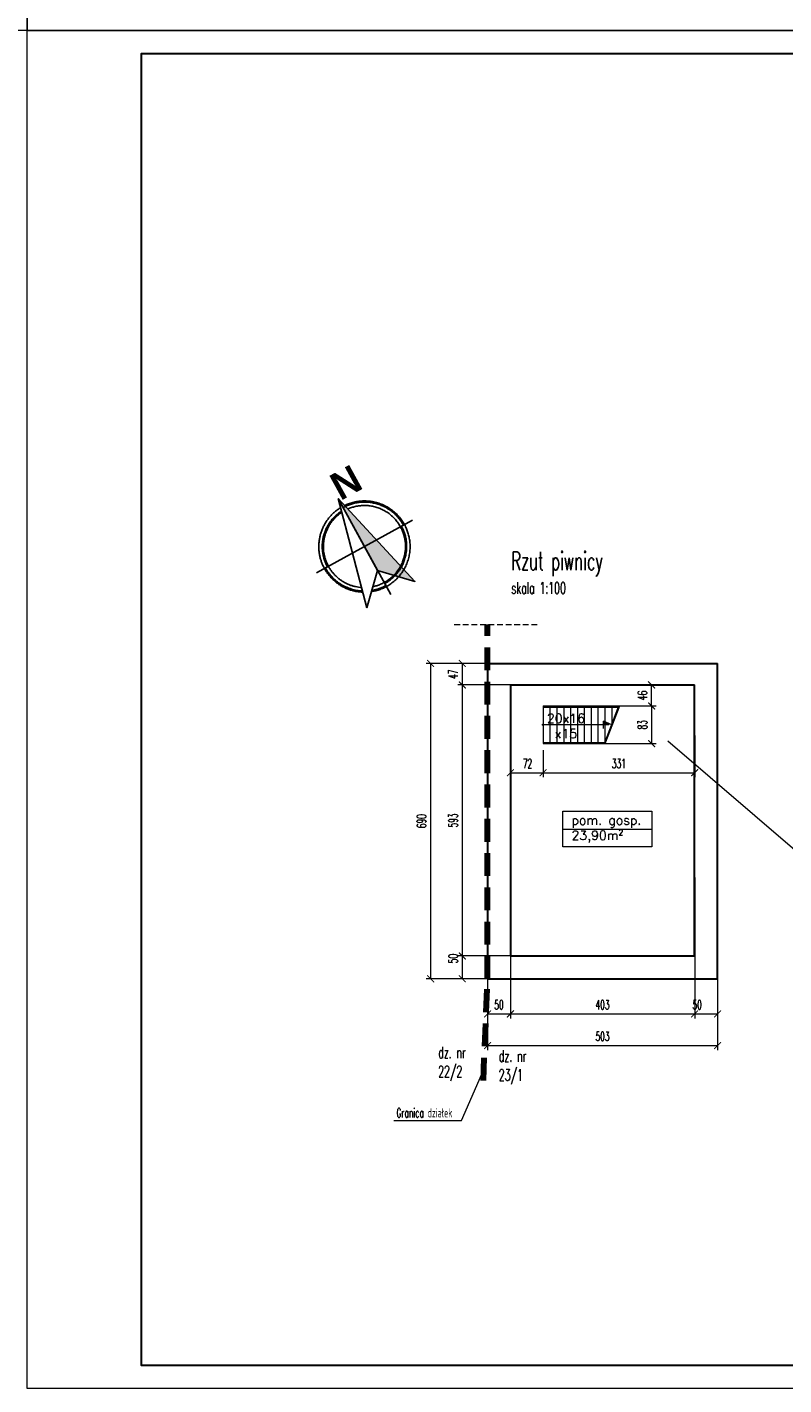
# Model space of a CAD drawing. Header units: millimetres. Extents: x 33311 to 435617, y -160714 to 185563.
# Tile 12 of 70: x 342645 to 359195, y -130937 to -101237. Entities that reach past the tile are written whole.
import ezdxf

# ---------------------------------------------------------------- set-up
doc = ezdxf.new("R2010")
doc.units = ezdxf.units.MM
doc.header["$MEASUREMENT"] = 0
doc.linetypes.add('HIDDEN2', pattern=[0.1875, 0.125, -0.0625])
doc.layers.get('Defpoints').update_dxf_attribs({"lineweight": 0})
for name, color, linetype, lineweight in [('[ 02przekrój istn', 42, 'Continuous', 30), ('[ 12stolarka istn', 211, 'Continuous', 13), ('[ 17granica', 172, 'HIDDEN2', 100), ('[ 20ucięcie', 8, 'HIDDEN2', 13), ('[ 21kreskowanie', 9, 'Continuous', 13), ('[ 22wymiarowanie', 8, 'Continuous', 13), ('[ 23kota odnośnik', 1, 'Continuous', 13), ('[ 24ramka cienka', 1, 'Continuous', 13), ('[ 25ramka gruba', 4, 'Continuous', 30), ('[050 gruba', 3, 'Continuous', 53), ('[opisy2', 4, 'Continuous', 13), ('[opisy3', 2, 'Continuous', 30)]:
    doc.layers.add(name, color=color, linetype=linetype, lineweight=lineweight)
doc.styles.add('1.100', font='simplex.shx', dxfattribs={"height": 200})
doc.styles.add('99.2', font='simplex.shx', dxfattribs={"width": 0.6, "height": 200})
doc.styles.add('99.3', font='simplex.shx', dxfattribs={"width": 0.6, "height": 250})
doc.styles.add('99.4', font='simplex.shx', dxfattribs={"width": 0.6, "height": 400})
doc.styles.add('SANSSERIFBOLD', font='txt', dxfattribs={"height": 0.3})
doc.dimstyles.new('100cm', dxfattribs={"dimtxt": 200, "dimasz": 150, "dimexe": 100, "dimexo": 300, "dimgap": 100, "dimtad": 1, "dimdec": 0, "dimlfac": 0.1, "dimzin": 11, "dimtxsty": '99.2', "dimblk": 'ARCHTICK', "dimcen": 1.5, "dimclrd": 256, "dimclre": 256, "dimclrt": 4, "dimadec": 0, "dimazin": 0, "dimtfac": 0.75, "dimtdec": 0, "dimtix": 1, "dimtmove": 2, "dimatfit": 3, "dimfxl": 1, "dimtolj": 1, "dimtzin": 11, "dimlwd": -1, "dimlwe": -1, "dimarcsym": 0})

# ---------------------------------------------------------------- blocks, each defined once
blk = doc.blocks.new('_ArchTick')
at = {"color": 0, "linetype": 'ByBlock', "const_width": 0.15, "flags": 128}
blk.add_lwpolyline([(-0.5, -0.5), (0.5, 0.5)], dxfattribs=at)
blk = doc.blocks.new('*D810')
at = {"layer": '[ 22wymiarowanie', "transparency": 16777216}
for p, q in [((352715, -120801), (352715, -122923)), ((353215, -120801), (353215, -122923)), ((352715, -122823), (353215, -122823))]:
    blk.add_line(p, q, dxfattribs=at)
at = {"layer": 'Defpoints', "color": 0, "transparency": 16777216}
for p in [(352715, -120501), (353215, -120501), (353215, -122823)]:
    blk.add_point(p, dxfattribs=at)
at = {"layer": '[ 22wymiarowanie', "transparency": 16777216, "xscale": 150, "yscale": 150, "zscale": 150, "rotation": 180}
blk.add_blockref('_ArchTick', (352715, -122823), dxfattribs=at)
at = {"layer": '[ 22wymiarowanie', "transparency": 16777216, "xscale": 150, "yscale": 150, "zscale": 150}
blk.add_blockref('_ArchTick', (353215, -122823), dxfattribs=at)
at = {"layer": '[ 22wymiarowanie', "color": 4, "transparency": 16777216, "insert": (352965, -122623), "char_height": 200, "attachment_point": 5, "style": '99.2'}
blk.add_mtext('\\A1;\\H1x;\\W0.6;50', dxfattribs=at)
blk = doc.blocks.new('*D811')
at = {"layer": '[ 22wymiarowanie', "transparency": 16777216}
for p, q in [((357245, -119841), (357245, -122923)), ((353215, -120801), (353215, -122923)), ((353215, -122823), (357245, -122823))]:
    blk.add_line(p, q, dxfattribs=at)
at = {"layer": 'Defpoints', "color": 0, "transparency": 16777216}
for p in [(357245, -119541), (353215, -120501), (357245, -122823)]:
    blk.add_point(p, dxfattribs=at)
at = {"layer": '[ 22wymiarowanie', "transparency": 16777216, "xscale": 150, "yscale": 150, "zscale": 150, "rotation": 180}
blk.add_blockref('_ArchTick', (353215, -122823), dxfattribs=at)
at = {"layer": '[ 22wymiarowanie', "transparency": 16777216, "xscale": 150, "yscale": 150, "zscale": 150}
blk.add_blockref('_ArchTick', (357245, -122823), dxfattribs=at)
at = {"layer": '[ 22wymiarowanie', "color": 4, "transparency": 16777216, "insert": (355230, -122623), "char_height": 200, "attachment_point": 5, "style": '99.2'}
blk.add_mtext('\\A1;\\H1x;\\W0.6;403', dxfattribs=at)
blk = doc.blocks.new('*D812')
at = {"layer": '[ 22wymiarowanie', "transparency": 16777216}
for p, q in [((357245, -119841), (357245, -122923)), ((357745, -119803), (357745, -122923)), ((357245, -122823), (357745, -122823))]:
    blk.add_line(p, q, dxfattribs=at)
at = {"layer": 'Defpoints', "color": 0, "transparency": 16777216}
for p in [(357245, -119541), (357745, -119503), (357745, -122823)]:
    blk.add_point(p, dxfattribs=at)
at = {"layer": '[ 22wymiarowanie', "transparency": 16777216, "xscale": 150, "yscale": 150, "zscale": 150, "rotation": 180}
blk.add_blockref('_ArchTick', (357245, -122823), dxfattribs=at)
at = {"layer": '[ 22wymiarowanie', "transparency": 16777216, "xscale": 150, "yscale": 150, "zscale": 150}
blk.add_blockref('_ArchTick', (357745, -122823), dxfattribs=at)
at = {"layer": '[ 22wymiarowanie', "color": 4, "transparency": 16777216, "insert": (357301, -122623), "char_height": 200, "attachment_point": 5, "style": '99.2'}
blk.add_mtext('\\A1;\\H1x;\\W0.6;50', dxfattribs=at)
blk = doc.blocks.new('*D813')
at = {"layer": '[ 22wymiarowanie', "transparency": 16777216}
for p, q in [((352715, -120553), (352715, -123615)), ((357745, -120553), (357745, -123615)), ((352715, -123515), (357745, -123515))]:
    blk.add_line(p, q, dxfattribs=at)
at = {"layer": 'Defpoints', "color": 0, "transparency": 16777216}
for p in [(352715, -120253), (357745, -120253), (357745, -123515)]:
    blk.add_point(p, dxfattribs=at)
at = {"layer": '[ 22wymiarowanie', "transparency": 16777216, "xscale": 150, "yscale": 150, "zscale": 150, "rotation": 180}
blk.add_blockref('_ArchTick', (352715, -123515), dxfattribs=at)
at = {"layer": '[ 22wymiarowanie', "transparency": 16777216, "xscale": 150, "yscale": 150, "zscale": 150}
blk.add_blockref('_ArchTick', (357745, -123515), dxfattribs=at)
at = {"layer": '[ 22wymiarowanie', "color": 4, "transparency": 16777216, "insert": (355230, -123315), "char_height": 200, "attachment_point": 5, "style": '99.2'}
blk.add_mtext('\\A1;\\H1x;\\W0.6;503', dxfattribs=at)
blk = doc.blocks.new('*D814')
at = {"layer": '[ 22wymiarowanie', "transparency": 16777216}
for p, q in [((353862, -115156), (352062, -115156)), ((352162, -115156), (352162, -115626)), ((353862, -115626), (352062, -115626))]:
    blk.add_line(p, q, dxfattribs=at)
at = {"layer": 'Defpoints', "color": 0, "transparency": 16777216}
for p in [(354162, -115156), (352162, -115626), (354162, -115626)]:
    blk.add_point(p, dxfattribs=at)
at = {"layer": '[ 22wymiarowanie', "transparency": 16777216, "xscale": 150, "yscale": 150, "zscale": 150}
for p, rotation in [((352162, -115156), 90), ((352162, -115626), 270)]:
    blk.add_blockref('_ArchTick', p, dxfattribs=dict(at, rotation=rotation))
at = {"layer": '[ 22wymiarowanie', "color": 4, "transparency": 16777216, "insert": (351962, -115391), "char_height": 200, "attachment_point": 5, "rotation": 90, "style": '99.2'}
blk.add_mtext('\\A1;\\H1x;\\W0.6;47', dxfattribs=at)
blk = doc.blocks.new('*D815')
at = {"layer": '[ 22wymiarowanie', "transparency": 16777216}
for p, q in [((353862, -115626), (352062, -115626)), ((352162, -115626), (352162, -121556)), ((353426, -121556), (352062, -121556))]:
    blk.add_line(p, q, dxfattribs=at)
at = {"layer": 'Defpoints', "color": 0, "transparency": 16777216}
for p in [(354162, -115626), (352162, -121556), (353726, -121556)]:
    blk.add_point(p, dxfattribs=at)
at = {"layer": '[ 22wymiarowanie', "transparency": 16777216, "xscale": 150, "yscale": 150, "zscale": 150}
for p, rotation in [((352162, -115626), 90), ((352162, -121556), 270)]:
    blk.add_blockref('_ArchTick', p, dxfattribs=dict(at, rotation=rotation))
at = {"layer": '[ 22wymiarowanie', "color": 4, "transparency": 16777216, "insert": (351962, -118591), "char_height": 200, "attachment_point": 5, "rotation": 90, "style": '99.2'}
blk.add_mtext('\\A1;\\H1x;\\W0.6;593', dxfattribs=at)
blk = doc.blocks.new('*D816')
at = {"layer": '[ 22wymiarowanie', "transparency": 16777216}
for p, q in [((353426, -121556), (352062, -121556)), ((352162, -121556), (352162, -122056)), ((353444, -122056), (352062, -122056))]:
    blk.add_line(p, q, dxfattribs=at)
at = {"layer": 'Defpoints', "color": 0, "transparency": 16777216}
for p in [(353726, -121556), (352162, -122056), (353744, -122056)]:
    blk.add_point(p, dxfattribs=at)
at = {"layer": '[ 22wymiarowanie', "transparency": 16777216, "xscale": 150, "yscale": 150, "zscale": 150}
for p, rotation in [((352162, -121556), 90), ((352162, -122056), 270)]:
    blk.add_blockref('_ArchTick', p, dxfattribs=dict(at, rotation=rotation))
at = {"layer": '[ 22wymiarowanie', "color": 4, "transparency": 16777216, "insert": (351962, -121613), "char_height": 200, "attachment_point": 5, "rotation": 90, "style": '99.2'}
blk.add_mtext('\\A1;\\H1x;\\W0.6;50', dxfattribs=at)
blk = doc.blocks.new('*D817')
at = {"layer": '[ 22wymiarowanie', "transparency": 16777216}
for p, q in [((353116, -115156), (351370, -115156)), ((351470, -115156), (351470, -122056)), ((353116, -122056), (351370, -122056))]:
    blk.add_line(p, q, dxfattribs=at)
at = {"layer": 'Defpoints', "color": 0, "transparency": 16777216}
for p in [(353416, -115156), (351470, -122056), (353416, -122056)]:
    blk.add_point(p, dxfattribs=at)
at = {"layer": '[ 22wymiarowanie', "transparency": 16777216, "xscale": 150, "yscale": 150, "zscale": 150}
for p, rotation in [((351470, -115156), 90), ((351470, -122056), 270)]:
    blk.add_blockref('_ArchTick', p, dxfattribs=dict(at, rotation=rotation))
at = {"layer": '[ 22wymiarowanie', "color": 4, "transparency": 16777216, "insert": (351270, -118606), "char_height": 200, "attachment_point": 5, "rotation": 90, "style": '99.2'}
blk.add_mtext('\\A1;\\H1x;\\W0.6;690', dxfattribs=at)
blk = doc.blocks.new('*D818')
at = {"layer": '[ 22wymiarowanie', "transparency": 16777216}
for p, q in [((354310, -115626), (356403, -115626)), ((356303, -116086), (356303, -115626)), ((354310, -116086), (356403, -116086))]:
    blk.add_line(p, q, dxfattribs=at)
at = {"layer": 'Defpoints', "color": 0, "transparency": 16777216}
for p in [(354010, -115626), (356303, -115626), (354010, -116086)]:
    blk.add_point(p, dxfattribs=at)
at = {"layer": '[ 22wymiarowanie', "transparency": 16777216, "xscale": 150, "yscale": 150, "zscale": 150}
for p, rotation in [((356303, -115626), 90), ((356303, -116086), 270)]:
    blk.add_blockref('_ArchTick', p, dxfattribs=dict(at, rotation=rotation))
at = {"layer": '[ 22wymiarowanie', "color": 4, "transparency": 16777216, "insert": (356103, -115856), "char_height": 200, "attachment_point": 5, "rotation": 90, "style": '99.2'}
blk.add_mtext('\\A1;\\H1x;\\W0.6;46', dxfattribs=at)
blk = doc.blocks.new('*D819')
at = {"layer": '[ 22wymiarowanie', "transparency": 16777216}
for p, q in [((354968, -116086), (356403, -116086)), ((356303, -116086), (356303, -116911)), ((355065, -116911), (356403, -116911))]:
    blk.add_line(p, q, dxfattribs=at)
at = {"layer": 'Defpoints', "color": 0, "transparency": 16777216}
for p in [(354668, -116086), (354765, -116911), (356303, -116911)]:
    blk.add_point(p, dxfattribs=at)
at = {"layer": '[ 22wymiarowanie', "transparency": 16777216, "xscale": 150, "yscale": 150, "zscale": 150}
for p, rotation in [((356303, -116086), 90), ((356303, -116911), 270)]:
    blk.add_blockref('_ArchTick', p, dxfattribs=dict(at, rotation=rotation))
at = {"layer": '[ 22wymiarowanie', "color": 4, "transparency": 16777216, "insert": (356103, -116498), "char_height": 200, "attachment_point": 5, "rotation": 90, "style": '99.2'}
blk.add_mtext('\\A1;\\H1x;\\W0.6;83', dxfattribs=at)
blk = doc.blocks.new('*D820')
at = {"layer": '[ 22wymiarowanie', "transparency": 16777216}
for p, q in [((353930, -117053), (353930, -117646)), ((353215, -117355), (353215, -117646)), ((353215, -117546), (353930, -117546))]:
    blk.add_line(p, q, dxfattribs=at)
at = {"layer": 'Defpoints', "color": 0, "transparency": 16777216}
for p in [(353930, -116753), (353215, -117055), (353930, -117546)]:
    blk.add_point(p, dxfattribs=at)
at = {"layer": '[ 22wymiarowanie', "transparency": 16777216, "xscale": 150, "yscale": 150, "zscale": 150, "rotation": 180}
blk.add_blockref('_ArchTick', (353215, -117546), dxfattribs=at)
at = {"layer": '[ 22wymiarowanie', "transparency": 16777216, "xscale": 150, "yscale": 150, "zscale": 150}
blk.add_blockref('_ArchTick', (353930, -117546), dxfattribs=at)
at = {"layer": '[ 22wymiarowanie', "color": 4, "transparency": 16777216, "insert": (353586, -117346), "char_height": 200, "attachment_point": 5, "style": '99.2'}
blk.add_mtext('\\A1;\\H1x;\\W0.6;72', dxfattribs=at)
blk = doc.blocks.new('*D821')
at = {"layer": '[ 22wymiarowanie', "transparency": 16777216}
for p, q in [((357245, -116735), (357245, -117646)), ((353930, -117053), (353930, -117646)), ((353930, -117546), (357245, -117546))]:
    blk.add_line(p, q, dxfattribs=at)
at = {"layer": 'Defpoints', "color": 0, "transparency": 16777216}
for p in [(357245, -116435), (353930, -116753), (357245, -117546)]:
    blk.add_point(p, dxfattribs=at)
at = {"layer": '[ 22wymiarowanie', "transparency": 16777216, "xscale": 150, "yscale": 150, "zscale": 150, "rotation": 180}
blk.add_blockref('_ArchTick', (353930, -117546), dxfattribs=at)
at = {"layer": '[ 22wymiarowanie', "transparency": 16777216, "xscale": 150, "yscale": 150, "zscale": 150}
blk.add_blockref('_ArchTick', (357245, -117546), dxfattribs=at)
at = {"layer": '[ 22wymiarowanie', "color": 4, "transparency": 16777216, "insert": (355587, -117346), "char_height": 200, "attachment_point": 5, "style": '99.2'}
blk.add_mtext('\\A1;\\H1x;\\W0.6;331', dxfattribs=at)
blk = doc.blocks.new('*U887')
at = {"ltscale": 2000}
for p, q in [((-593, 484), (-779, 1310)), ((-779, 1310), (924, -477)), ((553, 1176), (-728, -848)), ((924, -477), (-1099, 805)), ((-1420, 299), (-593, 484)), ((924, -477), (-1420, 299))]:
    blk.add_line(p, q, dxfattribs=at)
at = {"ltscale": 2000, "flags": 128}
blk.add_lwpolyline([(924, -477), (-1420, 299), (-593, 484)], close=True, dxfattribs=at)
at = {"ltscale": 2000}
for points, weights in [([(-699, 953), (-1614, 244), (-777, -557), (60, -1358), (728, -412)], [1, 0.652720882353, 1, 0.652720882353, 1]), ([(781, -327), (1145, 317), (635, 853), (125, 1388), (-536, 1056)], [1, 0.803443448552, 1, 0.803443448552, 1]), ([(709, -251), (1006, 319), (563, 784), (119, 1249), (-464, 980)], [1, 0.813443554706, 1, 0.813443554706, 1]), ([(-674, 844), (-1430, 192), (-702, -491), (25, -1174), (628, -379)], [1, 0.668990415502, 1, 0.668990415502, 1])]:
    blk.add_rational_spline(points, weights, degree=2, knots=[0, 0, 0, 0.5, 0.5, 1, 1, 1], dxfattribs=at)
for points, weights in [([(-693, 926), (-822, 824), (-910, 685)], [1, 0.985987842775, 1]), ([(433, 986), (-28, 1278), (-518, 1037)], [1, 0.872086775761, 1]), ([(727, -270), (1130, 486), (406, 944)], [1, 0.733153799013, 1]), ([(-867, 658), (-1361, -122), (-581, -616)], [1, 0.707106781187, 1]), ([(-608, -658), (214, -1178), (734, -356)], [1, 0.707106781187, 1])]:
    blk.add_rational_spline(points, weights, degree=2, dxfattribs=at)
blk.add_solid([(924, -477), (-1420, 299), (-593, 484)], dxfattribs=at)
at = {"linetype": 'Continuous', "style": 'SANSSERIFBOLD', "width": 1}
blk.add_text('N', height=600, rotation=237.7119, dxfattribs=at).set_placement((853, -453))

msp = doc.modelspace()

# ---------------------------------------------------------------- hatches: boundary and pattern name
at = {"layer": '[ 21kreskowanie'}
h = msp.add_hatch(dxfattribs=at)
h.set_pattern_fill('HATCH', color=256, style=0, pattern_type=2)
h.set_pattern_definition([])
h.paths.add_polyline_path([(357744.54, -115155.92), (357744.54, -122055.92), (352714.54, -122055.92), (352714.54, -115155.92)], flags=17)
h.paths.add_polyline_path([(357244.54, -121555.92), (357244.54, -115625.92), (353214.54, -115625.92), (353214.54, -121555.92)])
at = {"layer": '[ 21kreskowanie', "linetype": 'Continuous'}
msp.add_hatch(color=256, dxfattribs=at).paths.add_polyline_path([(355253.07, -116499.16), (355429.82, -116499.16), (355253.07, -116420.6)])
h = msp.add_hatch(color=256, dxfattribs=at)
edge = h.paths.add_edge_path(flags=17)
edge.add_arc((353929.82, -116497.63), 15.76, 0, 360)

# ---------------------------------------------------------------- linework, layer by layer
at = {"layer": '[ 02przekrój istn'}
for p, q in [((352714.54, -115155.92), (352714.54, -122055.92)), ((352714.54, -115155.92), (357744.54, -115155.92)), ((357744.54, -122055.92), (357744.54, -115155.92)), ((353214.54, -115625.92), (353214.54, -121555.92)), ((353214.54, -115625.92), (357244.54, -115625.92)), ((357244.54, -121555.92), (357244.54, -115625.92)), ((353214.54, -121555.92), (357244.54, -121555.92)), ((352714.54, -122055.92), (357744.54, -122055.92))]:
    msp.add_line(p, q, dxfattribs=at)
at = {"layer": '[ 12stolarka istn'}
for p, q in [((353929.82, -116085.92), (353929.82, -116910.92)), ((353929.82, -116085.92), (355608.71, -116085.92)), ((353929.82, -116110.92), (355579.82, -116110.92)), ((354079.82, -116110.92), (354079.82, -116885.92)), ((354229.82, -116110.92), (354229.82, -116885.92)), ((354379.82, -116110.92), (354379.82, -116885.92)), ((354529.82, -116110.92), (354529.82, -116885.92)), ((354679.82, -116110.92), (354679.82, -116885.92)), ((354829.82, -116110.92), (354829.82, -116885.92)), ((354979.82, -116110.92), (354979.82, -116885.92)), ((355129.82, -116110.92), (355129.82, -116885.92)), ((355270.15, -116910.92), (355589.5, -116085.92)), ((355279.82, -116110.92), (355279.82, -116885.92)), ((355289.36, -116910.92), (355608.71, -116085.92)), ((355429.82, -116110.92), (355429.82, -116498.42)), ((353929.82, -116885.92), (355279.82, -116885.92)), ((353929.82, -116910.92), (355289.36, -116910.92))]:
    msp.add_line(p, q, dxfattribs=at)
at = {"layer": '[ 17granica', "ltscale": 4000, "elevation": 0}
msp.add_lwpolyline([(352623.62, -124281.08), (352714.54, -122055.92), (352714.54, -114304.03)], dxfattribs=at)
at = {"layer": '[ 20ucięcie', "linetype": 'HIDDEN2', "ltscale": 1000}
msp.add_line((351987.36, -114304.03), (353841.52, -114304.03), dxfattribs=at)
at = {"layer": '[ 23kota odnośnik'}
for p, q in [((355253.07, -116577.45), (355253.07, -116420.34)), ((355429.82, -116499.16), (355253.07, -116420.6)), ((355369.53, -116499.21), (353929.82, -116499.21)), ((354364.42, -118779.16), (356307.11, -118779.16))]:
    msp.add_line(p, q, dxfattribs=at)
at = {"layer": '[ 23kota odnośnik', "extrusion": (6.29165e-17, 0.997989, 0.063383), "elevation": -116620.95, "flags": 128}
msp.add_lwpolyline([(-362038.71, 45705.79), (-359484.13, 45705.79), (-356657.57, 7406.7)], dxfattribs=at)
at = {"layer": '[ 23kota odnośnik', "elevation": 0, "flags": 128}
msp.add_lwpolyline([(350667.65, -125156.18), (352146.67, -125156.18), (352633.53, -124038.68)], dxfattribs=at)
at = {"layer": '[ 23kota odnośnik'}
msp.add_circle((353929.82, -116497.63), 15.76, dxfattribs=at)
msp.add_3dface([(354364.42, -118386.95), (356307.11, -118386.95), (356307.11, -119171.38), (354364.42, -119171.38)], dxfattribs=at)
at = {"layer": '[ 24ramka cienka', "ltscale": 2}
for points in [[(342644.54, -101313.79), (300644.54, -101313.79), (300644.54, -71613.79), (342644.54, -71613.79)], [(384644.54, -101313.79), (342644.54, -101313.79), (342644.54, -71613.79), (384644.54, -71613.79)], [(384644.54, -131013.79), (342644.54, -131013.79), (342644.54, -101313.79), (384644.54, -101313.79)]]:
    msp.add_3dface(points, dxfattribs=at)
at = {"layer": '[ 25ramka gruba', "ltscale": 2}
for points in [[(345144.54, -101813.79), (384144.54, -101813.79), (384144.54, -130513.79), (345144.54, -130513.79)], [(384144.54, -130513.79), (345144.54, -130513.79), (345144.54, -101813.79), (384144.54, -101813.79)]]:
    msp.add_3dface(points, dxfattribs=at)

# ---------------------------------------------------------------- block references
at = {"ltscale": 2000, "rotation": 151.1342754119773}
msp.add_blockref('*U887', (350024.89, -112413.24, -19111.04), dxfattribs=at)

# ---------------------------------------------------------------- texts
at = {"layer": '[050 gruba', "linetype": 'Continuous', "insert": (353232.3, -112714.35, 76444.15), "char_height": 400, "attachment_point": 1, "style": '99.4'}
msp.add_mtext('\\H1x;\\W0.6;Rzut piwnicy\\P\\H0.625x;skala 1:100', dxfattribs=at)
at = {"layer": '[opisy2', "linetype": 'Continuous', "char_height": 200, "style": '1.100'}
for s, insert, width, attachment_point in [('20x16\\Px15', (354429.85, -116258.47), 314.8712, 2), ('pom. gosp.\\P23,90m²', (354551.09, -118483.78), 2039.1681, 1)]:
    msp.add_mtext(s, dxfattribs=dict(at, insert=insert, width=width, attachment_point=attachment_point))
at = {"layer": '[opisy2', "linetype": 'Continuous', "insert": (350721.37, -124887.33), "char_height": 200, "attachment_point": 1, "style": '99.2'}
msp.add_mtext('\\H1x;\\W0.6;Granica działek', dxfattribs=at)
at = {"layer": '[opisy3', "linetype": 'Continuous', "char_height": 250, "attachment_point": 1, "style": '99.3'}
for s, insert in [('\\H1x;\\W0.6;dz. nr \\P22/2', (351635.45, -123542.89, 38222.08)), ('\\H1x;\\W0.6;dz. nr \\P23/1', (352961.12, -123618, 38222.08))]:
    msp.add_mtext(s, dxfattribs=dict(at, insert=insert))

# ---------------------------------------------------------------- dimensions: what is measured, and where the dimension line sits
at = {"layer": '[ 22wymiarowanie'}
for base, p1, p2, picture, middle in [((351470.21, -122055.92), (353416.41, -115155.92), (353416.41, -122055.92), '*D817', (351270.21, -118605.92)), ((352162.12, -121555.92), (354161.65, -115625.92), (353725.98, -121555.92), '*D815', (351962.12, -118590.92)), ((356302.91399064, -116910.92136159), (354668.26080592, -116085.92136159), (354765.33515245, -116910.92136159), '*D819', (356102.91399064, -116498.42136159))]:
    dim = msp.add_linear_dim(base=base, p1=p1, p2=p2, angle=270, text='\\H1x;\\W0.6;<>', dimstyle='100cm', override={"dimatfit": 1}, dxfattribs=at)
    dim.commit()
    dim.dimension.update_dxf_attribs({"geometry": picture, "text_midpoint": middle})
for base, p1, p2, angle, picture, middle in [((352162.12, -115625.92), (354161.65, -115155.92), (354161.65, -115625.92), 270, '*D814', (351962.12, -115390.92)), ((356302.91, -115625.92), (354009.56, -116085.92), (354009.56, -115625.92), 90, '*D818', (356102.91, -115855.92)), ((352162.12, -122055.92), (353725.98, -121555.92), (353743.66, -122055.92), 270, '*D816', (351962.12, -121612.59))]:
    dim = msp.add_linear_dim(base=base, p1=p1, p2=p2, angle=angle, text='\\H1x;\\W0.6;<>', dimstyle='100cm', override={"dimatfit": 1}, dxfattribs=at)
    dim.commit()
    dim.dimension.update_dxf_attribs({"geometry": picture, "text_midpoint": middle, "dimtype": 160})
for base, p1, p2, picture, middle in [((357244.54, -117545.66), (353929.82, -116752.85), (357244.54, -116435.16), '*D821', (355587.18, -117345.66)), ((357244.54, -122823.01), (353214.54, -120500.72), (357244.54, -119540.77), '*D811', (355229.54, -122623.01)), ((357744.54, -123514.92), (352714.54, -120252.73), (357744.54, -120252.73), '*D813', (355229.54, -123314.92))]:
    dim = msp.add_linear_dim(base=base, p1=p1, p2=p2, text='\\H1x;\\W0.6;<>', dimstyle='100cm', override={"dimatfit": 1}, dxfattribs=at)
    dim.commit()
    dim.dimension.update_dxf_attribs({"geometry": picture, "text_midpoint": middle})
for base, p1, p2, picture, middle in [((353929.82, -117545.66), (353214.54, -117055.14), (353929.82, -116752.85), '*D820', (353586.46, -117345.66)), ((357744.54, -122823.01), (357244.54, -119540.77), (357744.54, -119502.63), '*D812', (357301.2, -122623.01)), ((353214.54, -122823.01), (352714.54, -120500.72), (353214.54, -120500.72), '*D810', (352964.54, -122623.01))]:
    dim = msp.add_linear_dim(base=base, p1=p1, p2=p2, text='\\H1x;\\W0.6;<>', dimstyle='100cm', override={"dimatfit": 1}, dxfattribs=at)
    dim.commit()
    dim.dimension.update_dxf_attribs({"geometry": picture, "text_midpoint": middle, "dimtype": 160})

doc.saveas('drawing.dxf')
